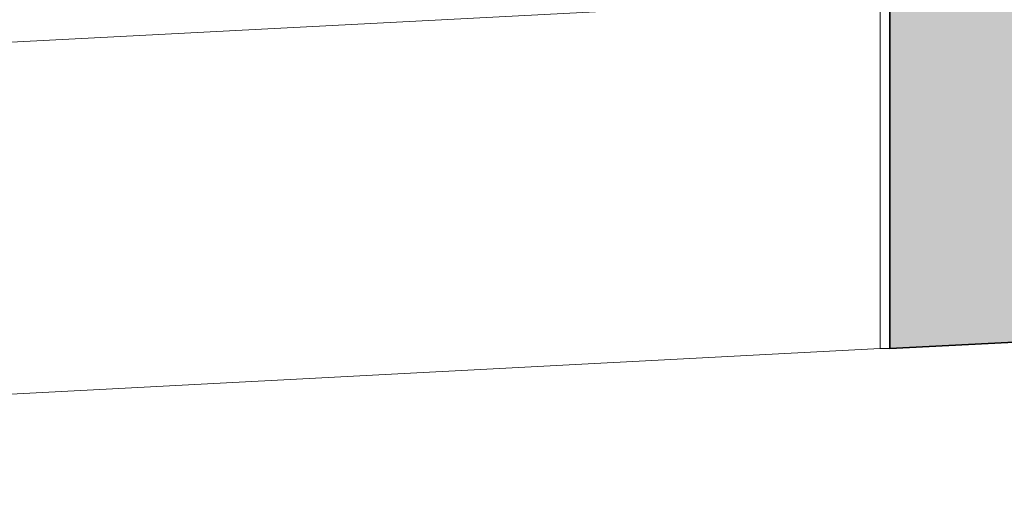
# Model space of a CAD drawing. Header units: millimetres. Extents: x -48837 to 98707, y -908 to 19261.
# Tile 61 of 143: x -37072 to -36511, y 2873 to 3147. Entities that reach past the tile are written whole.
import ezdxf

# ---------------------------------------------------------------- set-up
doc = ezdxf.new("R2010")
doc.units = ezdxf.units.MM
doc.layers.add('A-FLOR', color=192, linetype='Continuous', lineweight=9)
doc.layers.add('A-FLOR-PATT', color=8, linetype='Continuous', lineweight=35)

msp = doc.modelspace()

# ---------------------------------------------------------------- hatches: boundary and pattern name
at = {"layer": 'A-FLOR-PATT'}
h = msp.add_hatch(color=7, dxfattribs=at)
h.paths.add_polyline_path([(-38236.593, 2873.182), (-37837.29, 2894.109), (-37837.29, 3094.383), (-38236.593, 3073.457)])
h.paths.add_polyline_path([(-36576.593, 2960.179), (-36336.593, 2972.757), (-36336.593, 3173.032), (-36576.593, 3160.454)])

# ---------------------------------------------------------------- linework, layer by layer
at = {"layer": 'A-FLOR'}
for p, q in [((-36601.368, 3159.442), (-37815.296, 3095.823)), ((-36582.076, 3160.166), (-36582.076, 2960.179)), ((-36582.076, 2960.179), (-37837.29, 2894.396)), ((-36576.593, 2960.179), (-36582.076, 2960.179))]:
    msp.add_line(p, q, dxfattribs=at)
at = {"layer": 'A-FLOR', "lineweight": 35}
for q in [(-36576.593, 3160.454), (-36336.593, 2972.757)]:
    msp.add_line((-36576.593, 2960.179), q, dxfattribs=at)

doc.saveas('drawing.dxf')
